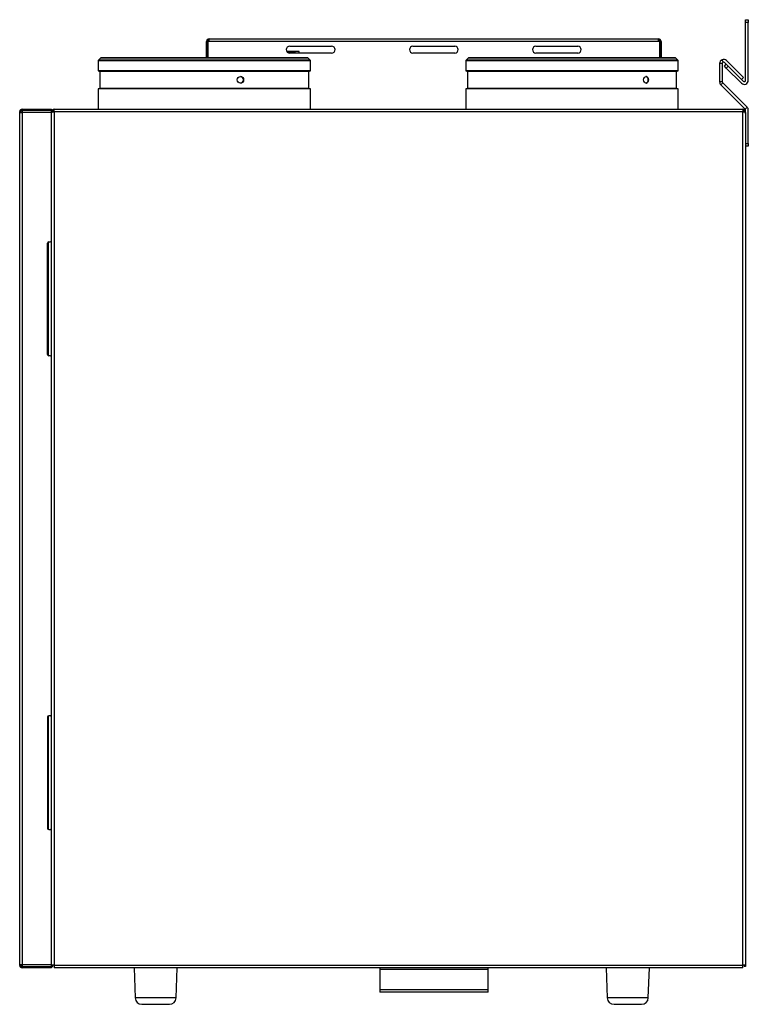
# Model space of a CAD drawing. Header units: millimetres. Extents: x 242 to 3657, y 247 to 3375.
# Tile 1 of 8: x 242 to 780, y 1808 to 2535. Entities that reach past the tile are written whole.
import ezdxf

# ---------------------------------------------------------------- set-up
doc = ezdxf.new("R2010")
doc.units = ezdxf.units.MM
for name, color, linetype in [('BLASZKA_DO_DRZWI', 7, 'Continuous'), ('Domyślne', 7, 'Continuous'), ('DRZWI_WEWN_V_H', 7, 'Continuous'), ('DRZWI_ZEW_V', 7, 'Continuous'), ('ETHERNET', 7, 'Continuous'), ('KOLNIERZ_160_PK', 7, 'Continuous'), ('MOC_REKU_SCIANA_', 7, 'Continuous'), ('MOC_REKU_TYŁ_NOW', 7, 'Continuous'), ('OBUDOWA_V', 7, 'Continuous'), ('POKRYWKA_STEROWA', 7, 'Continuous'), ('STOPKA', 7, 'Continuous'), ('UCHWYT_SYFONU_2S', 7, 'Continuous'), ('USB_PIONOWE', 7, 'Continuous'), ('USZCZELKA_DRZWI_', 7, 'Continuous')]:
    doc.layers.add(name, color=color, linetype=linetype)

# ---------------------------------------------------------------- blocks, each defined once
blk = doc.blocks.new('SE2')
at = {"layer": 'BLASZKA_DO_DRZWI', "color": 7, "linetype": 'Continuous'}
blk.add_line((262.86, 1835.5), (262.86, 1835.49), dxfattribs=at)
at = {"layer": 'DRZWI_WEWN_V_H', "color": 7, "linetype": 'Continuous'}
for p, q in [((263.06, 2286.84), (263.06, 2370.75)), ((263.06, 1936.84), (263.06, 2020.75))]:
    blk.add_line(p, q, dxfattribs=at)
at = {"layer": 'DRZWI_ZEW_V', "color": 7, "linetype": 'Continuous'}
for p, q in [((241.86, 2466.39), (241.86, 2467.09)), ((241.86, 2466.39), (243.56, 2466.39)), ((241.86, 1837.2), (241.86, 2466.39)), ((242.56, 2466.39), (242.56, 2467.09)), ((243.56, 2468.79), (243.56, 2468.09)), ((243.56, 2468.79), (265.36, 2468.79)), ((243.56, 2468.09), (265.36, 2468.09)), ((243.56, 2467.59), (243.56, 2466.39)), ((243.56, 2466.39), (243.56, 1837.2)), ((265.36, 2466.39), (243.56, 2466.39)), ((243.61, 2468.09), (265.36, 2468.09)), ((265.36, 2468.79), (265.36, 2468.09)), ((265.36, 2466.39), (265.36, 2468.09)), ((265.36, 2371.79), (265.36, 2466.39)), ((263.36, 2370.79), (264.36, 2370.79)), ((262.36, 2287.79), (262.36, 2369.79)), ((241.86, 2334.36), (241.77, 2334.36)), ((241.77, 2319.66), (241.86, 2319.66)), ((264.36, 2286.79), (263.36, 2286.79)), ((265.36, 2021.79), (265.36, 2285.79)), ((262.36, 2019.79), (262.36, 1937.79)), ((264.36, 2020.79), (263.36, 2020.79)), ((263.36, 1936.79), (264.36, 1936.79)), ((265.36, 1837.2), (265.36, 1935.79)), ((241.86, 1836.49), (241.86, 1837.2)), ((241.86, 1837.2), (243.56, 1837.2)), ((243.56, 1837.2), (265.36, 1837.2)), ((243.56, 1837.2), (243.56, 1835.99)), ((243.56, 1834.79), (243.56, 1835.49)), ((265.36, 1834.79), (243.56, 1834.79)), ((265.36, 1835.5), (262.56, 1835.5)), ((265.36, 1835.49), (262.56, 1835.49)), ((265.36, 1835.5), (265.36, 1837.2)), ((265.36, 1834.79), (265.36, 1835.49))]:
    blk.add_line(p, q, dxfattribs=at)
for centre, radius, start, end in [((243.56, 2467.09), 1.7, 90, 180), ((243.56, 2467.09), 1, 90, 180), ((263.36, 2369.79), 1, 90, 180), ((264.36, 2371.79), 1, 270, 0), ((263.36, 2287.79), 1, 180, 270), ((264.36, 2285.79), 1, 0, 90), ((264.36, 2021.79), 1, 270, 0), ((263.36, 2019.79), 1, 90, 180), ((263.36, 1937.79), 1, 180, 270), ((264.36, 1935.79), 1, 0, 90), ((243.56, 1836.49), 1.7, 180, 270)]:
    blk.add_arc(centre, radius, start, end, dxfattribs=at)
blk.add_open_spline([(243.61, 2468.09), (243.6, 2468.09), (243.6, 2468.05), (243.58, 2467.88), (243.57, 2467.75), (243.56, 2467.59)], degree=3, knots=[0, 0, 0, 0, 0.5, 0.5, 1, 1, 1, 1], dxfattribs=at)
at = {"layer": 'ETHERNET', "color": 7, "linetype": 'Continuous'}
for p, q in [((448.32, 2511.36), (439.31, 2511.36)), ((448.32, 2510.29), (448.32, 2511.36)), ((448.32, 2511.36), (448.32, 2511.36)), ((448.32, 2510.29), (448.32, 2511.36))]:
    blk.add_line(p, q, dxfattribs=at)
at = {"layer": 'KOLNIERZ_160_PK', "color": 7, "linetype": 'Continuous'}
for p, q in [((456.76, 2504.5), (299.76, 2504.5)), ((299.76, 2504.5), (299.76, 2497.2)), ((301.55, 2506.59), (299.96, 2505)), ((456.55, 2505), (299.96, 2505)), ((454.96, 2506.59), (301.55, 2506.59)), ((454.47, 2506.8), (302.05, 2506.8)), ((456.55, 2505), (454.96, 2506.59)), ((456.76, 2497.2), (456.76, 2504.5)), ((728.5, 2504.5), (571.5, 2504.5)), ((571.5, 2504.5), (571.5, 2497.2)), ((573.3, 2506.59), (571.71, 2505)), ((728.3, 2505), (571.71, 2505)), ((726.71, 2506.59), (573.3, 2506.59)), ((726.21, 2506.8), (573.79, 2506.8)), ((728.3, 2505), (726.71, 2506.59)), ((728.5, 2497.2), (728.5, 2504.5)), ((456.76, 2497.2), (299.76, 2497.2)), ((299.76, 2497.2), (300.98, 2496.75)), ((455.54, 2496.75), (300.98, 2496.75)), ((300.98, 2496.75), (300.98, 2484.23)), ((455.54, 2496.75), (456.76, 2497.2)), ((455.54, 2484.23), (455.54, 2496.75)), ((728.5, 2497.2), (571.5, 2497.2)), ((571.5, 2497.2), (572.72, 2496.75)), ((727.28, 2496.75), (572.72, 2496.75)), ((572.72, 2496.75), (572.72, 2484.23)), ((727.28, 2496.75), (728.5, 2497.2)), ((727.28, 2484.23), (727.28, 2496.75)), ((300.98, 2484.23), (299.76, 2483.78)), ((456.76, 2483.78), (299.76, 2483.78)), ((299.76, 2483.78), (299.76, 2468.79)), ((455.54, 2484.23), (300.98, 2484.23)), ((456.76, 2483.78), (455.54, 2484.23)), ((456.76, 2468.79), (456.76, 2483.78)), ((572.72, 2484.23), (571.5, 2483.78)), ((728.5, 2483.78), (571.5, 2483.78)), ((571.5, 2483.78), (571.5, 2468.79)), ((727.28, 2484.23), (572.72, 2484.23)), ((728.5, 2483.78), (727.28, 2484.23)), ((728.5, 2468.79), (728.5, 2483.78))]:
    blk.add_line(p, q, dxfattribs=at)
for centre, start, end in [((300.46, 2504.5), 135, 180), ((302.05, 2506.1), 90, 135.08782), ((454.47, 2506.1), 44.91218, 90), ((456.06, 2504.5), 0, 45), ((572.2, 2504.5), 135, 180), ((573.79, 2506.1), 90, 135.08782), ((726.21, 2506.1), 44.91218, 90), ((727.8, 2504.5), 0, 45)]:
    blk.add_arc(centre, 0.7, start, end, dxfattribs=at)
for centre, major_axis, ratio, start_param, end_param in [((404.88, 2490.49), (0, 2.5), 0.942219, 3.141593, 6.283185), ((704.59, 2490.49), (0, -2.5), 0.713482, 0, 3.141593)]:
    blk.add_ellipse(centre, major_axis=major_axis, ratio=ratio, start_param=start_param, end_param=end_param, dxfattribs=at)
for points in [[(407.29, 2490.49), (407.29, 2491.15), (407.04, 2491.8), (406.18, 2492.72), (405.57, 2492.99), (404.35, 2492.99), (403.74, 2492.72), (402.85, 2491.79), (402.6, 2491.14), (402.6, 2489.84), (402.86, 2489.18), (403.73, 2488.26), (404.34, 2487.99), (405.58, 2487.99), (406.18, 2488.26), (407.04, 2489.18), (407.29, 2489.83), (407.29, 2490.49)], [(706.5, 2490.49), (706.5, 2491.15), (706.31, 2491.8), (705.68, 2492.72), (705.22, 2492.99), (704.3, 2492.99), (703.84, 2492.72), (703.16, 2491.79), (702.97, 2491.14), (702.97, 2489.84), (703.17, 2489.18), (703.83, 2488.26), (704.29, 2487.99), (705.22, 2487.99), (705.67, 2488.26), (706.31, 2489.18), (706.5, 2489.83), (706.5, 2490.49)]]:
    blk.add_open_spline(points, degree=3, knots=[0, 0, 0, 0, 0.125, 0.125, 0.25, 0.25, 0.375, 0.375, 0.5, 0.5, 0.625, 0.625, 0.75, 0.75, 0.875, 0.875, 1, 1, 1, 1], dxfattribs=at)
at = {"layer": 'MOC_REKU_SCIANA_', "color": 7, "linetype": 'Continuous'}
for p, q in [((778.36, 2532.92), (778.36, 2534.92)), ((778.36, 2534.92), (780.36, 2534.92)), ((780.36, 2532.92), (778.36, 2532.92)), ((778.36, 2490.16), (778.36, 2532.92)), ((780.36, 2534.92), (780.36, 2532.92)), ((780.36, 2490.16), (780.36, 2532.92)), ((762.68, 2500.6), (764.1, 2502.01)), ((764.1, 2499.19), (762.68, 2500.6)), ((765.51, 2500.6), (764.1, 2499.19)), ((775.24, 2488.04), (764.1, 2499.19)), ((776.66, 2489.46), (765.51, 2500.6))]:
    blk.add_line(p, q, dxfattribs=at)
for radius in [3, 1]:
    blk.add_arc((777.36, 2490.16), radius, 225, 0, dxfattribs=at)
at = {"layer": 'MOC_REKU_TYŁ_NOW', "color": 7, "linetype": 'Continuous'}
for p, q in [((759.15, 2502.55), (759.15, 2489.03)), ((761.15, 2502.55), (759.15, 2502.55)), ((761.77, 2503.47), (761, 2505.32)), ((761.15, 2502.55), (761.15, 2489.03)), ((775.41, 2490.7), (762.86, 2503.26)), ((776.83, 2492.11), (764.27, 2504.67)), ((761.15, 2489.03), (759.15, 2489.03)), ((761.44, 2488.33), (760.03, 2486.91)), ((760.03, 2486.91), (778.07, 2468.87)), ((779.48, 2470.29), (761.44, 2488.33)), ((775.41, 2490.7), (776.83, 2492.11)), ((779.48, 2470.29), (778.07, 2468.87)), ((778.36, 2466.79), (778.36, 2468.16)), ((780.36, 2443.41), (780.36, 2468.16)), ((778.36, 2443.41), (780.36, 2443.41)), ((780.36, 2443.41), (780.36, 2441.41)), ((780.36, 2441.41), (778.36, 2441.41))]:
    blk.add_line(p, q, dxfattribs=at)
for centre, radius, start, end in [((762.15, 2502.55), 3, 112.5, 180), ((762.15, 2502.55), 3, 45, 112.5), ((762.15, 2502.55), 1, 112.5, 180), ((762.15, 2502.55), 1, 45, 112.5), ((762.15, 2489.03), 3, 180, 225), ((762.15, 2489.04), 1.01, 180.12266, 224.87734), ((777.36, 2468.16), 1, 0, 45), ((777.36, 2468.16), 3, 0, 45)]:
    blk.add_arc(centre, radius, start, end, dxfattribs=at)
at = {"layer": 'OBUDOWA_V', "color": 7, "linetype": 'Continuous'}
for p, q in [((265.95, 2466.79), (265.36, 2466.79)), ((266.66, 2467.5), (265.95, 2468.21)), ((265.95, 2466.79), (267.36, 2466.79)), ((267.36, 2468.79), (776.36, 2468.79)), ((267.36, 2466.79), (267.36, 2468.79)), ((267.36, 2466.79), (267.36, 1836.79)), ((776.36, 2466.79), (267.36, 2466.79)), ((776.36, 2468.79), (776.36, 2466.79)), ((776.36, 1836.79), (776.36, 2466.79)), ((776.36, 2466.79), (777.78, 2466.79)), ((777.07, 2467.5), (777.78, 2468.21)), ((777.78, 2466.79), (778.36, 2466.79)), ((778.36, 2465.75), (778.36, 2466.79)), ((778.36, 2465.75), (778.36, 1836.79)), ((265.36, 2285.79), (265.36, 2371.79)), ((265.36, 1935.79), (265.36, 2021.79)), ((267.36, 1836.79), (265.36, 1836.79)), ((265.36, 1835.79), (266.36, 1835.79)), ((266.36, 1835.79), (266.36, 1836.79)), ((267.36, 1836.79), (267.36, 1834.79)), ((267.36, 1836.79), (776.36, 1836.79)), ((776.36, 1834.79), (267.36, 1834.79)), ((776.36, 1834.79), (776.36, 1836.79)), ((778.36, 1836.79), (776.36, 1836.79)), ((777.36, 1836.79), (777.36, 1835.79)), ((778.36, 1835.79), (777.36, 1835.79)), ((778.36, 1836.79), (778.36, 1835.79))]:
    blk.add_line(p, q, dxfattribs=at)
for centre, radius, start, end in [((267.36, 2466.79), 2, 135, 180), ((267.36, 2466.79), 2, 90, 135), ((267.37, 2466.79), 1.01, 135.23597, 179.76403), ((267.36, 2466.79), 1, 90, 135), ((776.36, 2466.79), 2, 45, 90), ((776.36, 2466.79), 1, 45, 90), ((776.35, 2466.79), 1.01, 0.23597, 44.76403), ((776.36, 2466.79), 2, 0, 45)]:
    blk.add_arc(centre, radius, start, end, dxfattribs=at)
for points in [[(265.36, 2465.75), (265.36, 2465.92), (265.41, 2466.1), (265.61, 2466.45), (265.76, 2466.62), (265.95, 2466.79)], [(777.78, 2466.79), (777.96, 2466.62), (778.11, 2466.45), (778.31, 2466.1), (778.36, 2465.92), (778.36, 2465.75)]]:
    blk.add_open_spline(points, degree=3, knots=[0, 0, 0, 0, 0.5, 0.5, 1, 1, 1, 1], dxfattribs=at)
at = {"layer": 'POKRYWKA_STEROWA', "color": 7, "linetype": 'Continuous'}
for p, q in [((379.86, 2518.79), (380.86, 2518.79)), ((379.86, 2506.8), (379.86, 2518.79)), ((381.86, 2518.79), (380.86, 2518.79)), ((380.86, 2518.79), (380.86, 2506.8)), ((380.86, 2506.8), (380.86, 2518.79)), ((381.86, 2520.79), (713.86, 2520.79)), ((381.86, 2518.79), (381.86, 2520.79)), ((713.86, 2518.79), (381.86, 2518.79)), ((713.86, 2518.79), (713.86, 2520.79)), ((714.86, 2518.79), (713.86, 2518.79)), ((714.86, 2506.8), (714.86, 2518.79)), ((715.86, 2518.79), (714.86, 2518.79)), ((714.86, 2518.79), (714.86, 2506.8)), ((715.86, 2518.79), (715.86, 2506.8)), ((441.36, 2515.29), (472.36, 2515.29)), ((472.36, 2510.29), (441.36, 2510.29)), ((532.36, 2515.29), (563.36, 2515.29)), ((563.36, 2510.29), (532.36, 2510.29)), ((623.36, 2515.29), (654.36, 2515.29)), ((654.36, 2510.29), (623.36, 2510.29))]:
    blk.add_line(p, q, dxfattribs=at)
for centre, radius, start, end in [((381.86, 2518.79), 2, 90, 180), ((381.86, 2518.79), 1, 90, 180), ((713.86, 2518.79), 2, 0, 90), ((713.86, 2518.79), 1, 0, 90), ((441.36, 2512.79), 2.5, 90, 270), ((472.36, 2512.79), 2.5, 270, 90), ((532.36, 2512.79), 2.5, 90, 270), ((563.36, 2512.79), 2.5, 270, 90), ((623.36, 2512.79), 2.5, 90, 270), ((654.36, 2512.79), 2.5, 270, 90)]:
    blk.add_arc(centre, radius, start, end, dxfattribs=at)
at = {"layer": 'STOPKA', "color": 7, "linetype": 'Continuous'}
for p, q in [((326.29, 1834.79), (327.09, 1812.62)), ((357.43, 1812.62), (358.22, 1834.79)), ((675.29, 1834.79), (676.09, 1812.62)), ((706.43, 1812.62), (707.22, 1834.79)), ((357.43, 1812.62), (327.09, 1812.62)), ((706.43, 1812.62), (676.09, 1812.62)), ((332.08, 1807.79), (352.43, 1807.79)), ((681.08, 1807.79), (701.43, 1807.79))]:
    blk.add_line(p, q, dxfattribs=at)
for centre, start, end in [((332.08, 1812.79), 182.04541, 270), ((352.43, 1812.79), 270, 357.95459), ((681.08, 1812.79), 182.04541, 270), ((701.43, 1812.79), 270, 357.95459)]:
    blk.add_arc(centre, 5, start, end, dxfattribs=at)
at = {"layer": 'UCHWYT_SYFONU_2S', "color": 7, "linetype": 'Continuous'}
for p, q in [((508.06, 1834.79), (508.06, 1833.79)), ((508.06, 1833.79), (508.06, 1818.79)), ((508.06, 1833.79), (588.06, 1833.79)), ((588.06, 1833.79), (588.06, 1834.79)), ((588.06, 1818.79), (588.06, 1833.79)), ((508.06, 1818.79), (588.06, 1818.79)), ((508.06, 1818.79), (508.06, 1816.79)), ((588.06, 1816.79), (588.06, 1818.79)), ((588.06, 1816.79), (508.06, 1816.79))]:
    blk.add_line(p, q, dxfattribs=at)
at = {"layer": 'USB_PIONOWE', "color": 7, "linetype": 'Continuous'}
for p, q in [((445.2, 2510.96), (439.66, 2510.96)), ((445.2, 2510.96), (445.2, 2510.29)), ((445.2, 2510.96), (445.2, 2510.96)), ((445.2, 2510.29), (445.2, 2510.96))]:
    blk.add_line(p, q, dxfattribs=at)
at = {"layer": 'USZCZELKA_DRZWI_', "color": 7, "linetype": 'Continuous'}
for p, q in [((262.56, 2370.39), (262.56, 2287.19)), ((262.56, 2020.39), (262.56, 1937.19)), ((242.56, 1837.2), (242.56, 1835.49)), ((262.56, 1835.49), (242.56, 1835.49))]:
    blk.add_line(p, q, dxfattribs=at)

msp = doc.modelspace()

# ---------------------------------------------------------------- block references
at = {"layer": 'Domyślne'}
msp.add_blockref('SE2', (0, 0), dxfattribs=at)

doc.saveas('drawing.dxf')
